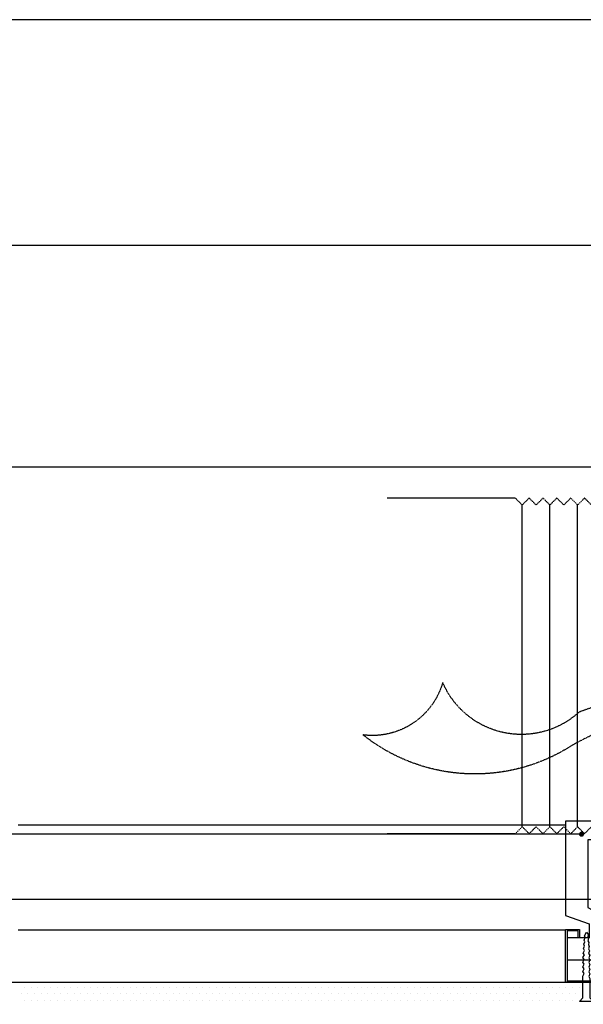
# Model space of a CAD drawing. Header units: millimetres. Extents: x -53 to 3023, y -53 to 2153.
# Tile 11 of 52: x 1186 to 1389, y 247 to 602. Entities that reach past the tile are written whole.
import ezdxf

# ---------------------------------------------------------------- set-up
doc = ezdxf.new("R2010")
doc.units = ezdxf.units.MM
doc.header["$LTSCALE"] = 5
doc.linetypes.add('DASH', pattern=[0.35, 0.25, -0.1])
doc.layers.get('Defpoints').update_dxf_attribs({"color": 8})
for name, color, linetype in [('8', 8, 'Continuous'), ('A-建筑-拆墙', 251, 'Continuous'), ('Q-立面-次粗线', 31, 'Continuous'), ('Q-立面-粗线', 30, 'Continuous'), ('T-图框', 151, 'Continuous')]:
    doc.layers.add(name, color=color, linetype=linetype)
doc.styles.get("Standard").update_dxf_attribs({"font": 'SimSun.ttf'})
doc.dimstyles.new('1', dxfattribs={"dimscale": 0, "dimtxt": 2.5, "dimasz": 1.5, "dimexe": 1, "dimexo": 0, "dimgap": 0.3, "dimtad": 1, "dimdec": 0, "dimzin": 0, "dimdsep": 46, "dimtxsty": 'Standard', "dimblk": 'ARCHTICK', "dimcen": 0.09, "dimclrd": 8, "dimclre": 8, "dimclrt": 4, "dimadec": 0, "dimazin": 0, "dimtfac": 1, "dimtdec": 0, "dimtix": 1, "dimtofl": 0, "dimtmove": 2, "dimatfit": 3, "dimldrblk": 'DOTSMALL', "dimfxl": 5, "dimfxlon": 1, "dimtolj": 1, "dimtzin": 0, "dimarcsym": 0})

# ---------------------------------------------------------------- blocks, each defined once
blk = doc.blocks.new('fdbghgh')
at = {"layer": 'Q-立面-次粗线', "color": 251, "linetype": 'DASH', "ltscale": 0.1}
for p, q in [((1241103.77, -180898.62), (1241057.58, -180898.62)), ((1241103.77, -180898.62), (1241106.27, -180901.12)), ((1241108.77, -180898.62), (1241106.27, -180901.12)), ((1241106.27, -180901.12), (1241106.29, -181017.12)), ((1241108.77, -180898.62), (1241111.27, -180901.12)), ((1241113.77, -180898.62), (1241111.27, -180901.12)), ((1241113.77, -180898.62), (1241116.26, -180901.12)), ((1241118.76, -180898.62), (1241116.26, -180901.12)), ((1241116.26, -180901.12), (1241116.28, -181017.12)), ((1241118.76, -180898.62), (1241121.26, -180901.12)), ((1241123.76, -180898.62), (1241121.26, -180901.12)), ((1241123.76, -180898.62), (1241126.25, -180901.12)), ((1241128.75, -180898.62), (1241126.25, -180901.12)), ((1241126.25, -180901.12), (1241126.27, -181017.12)), ((1241128.75, -180898.62), (1241131.25, -180901.12)), ((1241133.75, -180898.62), (1241131.25, -180901.12)), ((1241133.75, -180898.62), (1241136.25, -180901.12)), ((1241136.24, -180901.12), (1241136.27, -181017.12)), ((1241138.74, -180898.62), (1241136.25, -180901.12)), ((1241138.74, -180898.62), (1241141.24, -180901.12)), ((1241143.74, -180898.62), (1241141.24, -180901.12)), ((1241143.74, -180898.62), (1241146.24, -180901.12)), ((1241148.73, -180898.62), (1241146.24, -180901.12)), ((1241146.24, -180901.12), (1241146.26, -181017.12)), ((1241148.73, -180898.62), (1241151.23, -180901.12)), ((1241153.73, -180898.62), (1241151.23, -180901.12)), ((1241153.73, -180898.62), (1241156.23, -180901.12)), ((1241156.22, -180901.12), (1241156.25, -181017.12)), ((1241158.72, -180898.62), (1241156.23, -180901.12)), ((1241158.72, -180898.62), (1241161.22, -180901.12)), ((1241163.72, -180898.62), (1241161.22, -180901.12)), ((1241163.72, -180898.62), (1241166.22, -180901.12)), ((1241166.21, -180901.12), (1241166.24, -181017.12)), ((1241168.72, -180898.62), (1241166.22, -180901.12)), ((1241168.72, -180898.62), (1241171.21, -180901.12)), ((1241173.71, -180898.62), (1241171.21, -180901.12)), ((1241173.71, -180898.62), (1241176.21, -180901.12)), ((1241178.7, -180898.61), (1241176.2, -180901.11)), ((1241176.2, -180901.11), (1241176.23, -181017.12)), ((1241178.7, -180898.61), (1241181.2, -180901.11)), ((1241181.34, -180904.11), (1241181.34, -181014.11)), ((1241214.22, -180904.11), (1241214.22, -181014.11)), ((1241103.79, -181019.61), (1241106.28, -181017.11)), ((1241108.78, -181019.61), (1241106.28, -181017.11)), ((1241108.78, -181019.61), (1241111.28, -181017.11)), ((1241113.78, -181019.61), (1241111.28, -181017.11)), ((1241113.78, -181019.61), (1241116.27, -181017.11)), ((1241118.77, -181019.61), (1241116.27, -181017.11)), ((1241118.77, -181019.61), (1241121.27, -181017.11)), ((1241123.77, -181019.61), (1241121.27, -181017.11)), ((1241123.77, -181019.61), (1241126.27, -181017.11)), ((1241128.76, -181019.61), (1241126.27, -181017.11)), ((1241128.76, -181019.61), (1241131.26, -181017.11)), ((1241133.76, -181019.61), (1241131.26, -181017.11)), ((1241133.76, -181019.61), (1241136.26, -181017.11)), ((1241138.75, -181019.61), (1241136.26, -181017.11)), ((1241138.75, -181019.61), (1241141.25, -181017.11)), ((1241143.75, -181019.61), (1241141.25, -181017.11)), ((1241143.75, -181019.61), (1241146.25, -181017.11)), ((1241148.74, -181019.61), (1241146.25, -181017.11)), ((1241148.74, -181019.61), (1241151.24, -181017.11)), ((1241153.74, -181019.61), (1241151.24, -181017.11)), ((1241153.74, -181019.61), (1241156.24, -181017.11)), ((1241158.74, -181019.61), (1241156.24, -181017.11)), ((1241158.74, -181019.61), (1241161.23, -181017.11)), ((1241163.73, -181019.61), (1241161.23, -181017.11)), ((1241163.73, -181019.61), (1241166.23, -181017.11)), ((1241168.73, -181019.61), (1241166.23, -181017.11)), ((1241168.73, -181019.61), (1241171.22, -181017.11)), ((1241173.72, -181019.61), (1241171.22, -181017.11)), ((1241173.72, -181019.61), (1241176.22, -181017.11)), ((1241178.72, -181019.61), (1241176.22, -181017.11)), ((1241178.72, -181019.61), (1241181.22, -181017.11)), ((1241103.79, -181019.61), (1241057.58, -181019.61))]:
    blk.add_line(p, q, dxfattribs=at)
at = {"layer": 'Q-立面-次粗线'}
for points in [[(1241181.34, -180904.11), (1241181.34, -180901.11), (1241211.22, -180901.11), (1241211.22, -180884.11), (1241214.22, -180884.11), (1241214.22, -180904.11), (1241181.34, -180904.11)], [(1241181.34, -181014.11), (1241181.34, -181017.11), (1241211.22, -181017.11), (1241211.22, -181034.11), (1241214.22, -181034.11), (1241214.22, -181014.11), (1241181.34, -181014.11)]]:
    blk.add_lwpolyline(points, dxfattribs=at)
at = {"layer": 'Q-立面-次粗线', "color": 251, "linetype": 'DASH', "ltscale": 0.1}
for points in [[(1241192.48, -180908.93), (1241193.98, -180906.33), (1241211.3, -180916.33), (1241209.8, -180918.93)], [(1241192.48, -180927.09), (1241193.98, -180924.49), (1241211.3, -180934.49), (1241209.8, -180937.09)], [(1241192.48, -180945.24), (1241193.98, -180942.65), (1241211.3, -180952.65), (1241209.8, -180955.24)], [(1241192.48, -180963.4), (1241193.98, -180960.8), (1241211.3, -180970.8), (1241209.8, -180973.4)], [(1241192.48, -180981.56), (1241193.98, -180978.96), (1241211.3, -180988.96), (1241209.8, -180991.56)], [(1241192.48, -180999.72), (1241193.98, -180997.12), (1241211.3, -181007.12), (1241209.8, -181009.72)]]:
    blk.add_lwpolyline(points, close=True, dxfattribs=at)
at = {"layer": 'Q-立面-次粗线', "color": 136, "linetype": 'DASH', "ltscale": 0.1}
blk.add_lwpolyline([(1241230.84, -180918.96), (1241261.19, -180919.84), (1241240.77, -180942.96), (1241238.25, -180931.69, -0.234902), (1241126.92, -180942.57, 0.518211), (1241077.61, -180953.13, 0.369833), (1241048.88, -180934.22, -0.323496), (1241124.67, -180930.73, 0.26887), (1241237.07, -180929.07)], format="xyb", close=True, dxfattribs=at)
blk = doc.blocks.new('A$C09D450D1')
at = {"layer": '8'}
for p, q in [((-50, 24), (-50, 58)), ((-50, 58), (0, 58)), ((0, 58), (0, 24)), ((-42, 26.86), (-42, 51.32)), ((-42, 51.32), (-8, 51.32)), ((-8, 51.32), (-8, 26.86)), ((-36.5, 23.86), (-42, 26.86)), ((-8, 26.86), (-13.5, 23.86)), ((-41.5, 21), (-50, 24)), ((-36.5, 14), (-36.5, 23.86)), ((-13.5, 23.86), (-13.5, 14)), ((0, 24), (-8.5, 21)), ((-45, 19), (-50, 19)), ((-50, 19), (-50, 0)), ((-49.5, 0.5), (-49.5, 18.5)), ((-49.5, 18.5), (-45.5, 18.5)), ((-45.5, 18.5), (-45.5, 16)), ((-45, 16), (-45, 19)), ((-43.25, 16.67), (-42.51, 18)), ((-42.51, 18), (-41.88, 17.18)), ((-41.5, 16), (-41.5, 21)), ((-8.5, 21), (-8.5, 16)), ((-7.49, 18), (-8.12, 17.18)), ((-6.75, 16.67), (-7.49, 18)), ((0, 19), (-5, 19)), ((-5, 19), (-5, 16)), ((-4.5, 16), (-4.5, 18.5)), ((-4.5, 18.5), (-0.5, 18.5)), ((-0.5, 18.5), (-0.5, 0.5)), ((0, 0), (0, 19)), ((-49.5, 8), (-49.5, 16)), ((-49.5, 16), (-41.5, 16)), ((-45.5, 16), (-45, 16)), ((-43.43, 13.65), (-43.11, 14.51)), ((-43.32, 15.17), (-43, 16.03)), ((-43.11, 14.51), (-43.32, 15.17)), ((-43, 16.03), (-43.25, 16.67)), ((-41.88, 17.18), (-42.04, 16.38)), ((-42.04, 16.38), (-41.77, 15.74)), ((-41.77, 15.74), (-41.96, 14.93)), ((-41.96, 14.93), (-41.64, 14.31)), ((-41.64, 14.31), (-41.81, 13.51)), ((-8.5, 16), (-0.5, 16)), ((-8.04, 14.93), (-8.36, 14.31)), ((-8.36, 14.31), (-8.19, 13.51)), ((-7.96, 16.38), (-8.23, 15.74)), ((-8.23, 15.74), (-8.04, 14.93)), ((-8.12, 17.18), (-7.96, 16.38)), ((-7, 16.03), (-6.75, 16.67)), ((-6.68, 15.17), (-7, 16.03)), ((-6.89, 14.51), (-6.68, 15.17)), ((-6.57, 13.65), (-6.89, 14.51)), ((-5, 16), (-4.5, 16)), ((-0.5, 16), (-0.5, 8)), ((-43.69, 10.46), (-43.23, 11.43)), ((-43.58, 12.07), (-43.17, 13.01)), ((-43.23, 11.43), (-43.58, 12.07)), ((-43.17, 13.01), (-43.43, 13.65)), ((-41.81, 13.51), (-41.48, 12.85)), ((-41.48, 12.85), (-41.77, 11.96)), ((-41.77, 11.96), (-41.35, 11.31)), ((-41.35, 11.31), (-41.75, 10.35)), ((-13.5, 14), (-36.5, 14)), ((-8.23, 11.96), (-8.65, 11.31)), ((-8.65, 11.31), (-8.25, 10.35)), ((-8.19, 13.51), (-8.52, 12.85)), ((-8.52, 12.85), (-8.23, 11.96)), ((-6.83, 13.01), (-6.57, 13.65)), ((-6.42, 12.07), (-6.83, 13.01)), ((-6.77, 11.43), (-6.42, 12.07)), ((-6.31, 10.46), (-6.77, 11.43)), ((-0.5, 8), (-49.5, 8)), ((-43.76, 8.82), (-43.25, 9.79)), ((-43.35, 8.13), (-43.76, 8.82)), ((-43.76, 7.14), (-43.35, 8.13)), ((-43.35, 6.44), (-43.76, 7.14)), ((-43.25, 9.79), (-43.69, 10.46)), ((-41.75, 10.35), (-41.26, 9.67)), ((-41.26, 8), (-41.68, 7.04)), ((-41.26, 9.67), (-41.66, 8.7)), ((-41.66, 8.7), (-41.26, 8)), ((-8.25, 10.35), (-8.74, 9.67)), ((-8.74, 9.67), (-8.34, 8.7)), ((-8.34, 8.7), (-8.74, 8)), ((-8.74, 8), (-8.32, 7.04)), ((-6.75, 9.79), (-6.31, 10.46)), ((-6.24, 8.82), (-6.75, 9.79)), ((-6.65, 8.13), (-6.24, 8.82)), ((-6.24, 7.14), (-6.65, 8.13)), ((-6.65, 6.44), (-6.24, 7.14)), ((-43.76, 5.47), (-43.35, 6.44)), ((-43.35, 4.77), (-43.76, 5.47)), ((-43.76, 3.8), (-43.35, 4.77)), ((-43.35, 3.1), (-43.76, 3.8)), ((-41.68, 7.04), (-41.26, 6.33)), ((-41.26, 6.33), (-41.68, 5.37)), ((-41.68, 5.37), (-41.26, 4.67)), ((-41.26, 4.67), (-41.68, 3.7)), ((-41.68, 3.7), (-41.26, 2.99)), ((-8.32, 7.04), (-8.74, 6.33)), ((-8.74, 6.33), (-8.32, 5.37)), ((-8.32, 5.37), (-8.74, 4.67)), ((-8.74, 4.67), (-8.32, 3.7)), ((-8.32, 3.7), (-8.74, 2.99)), ((-6.24, 5.47), (-6.65, 6.44)), ((-6.65, 4.77), (-6.24, 5.47)), ((-6.24, 3.8), (-6.65, 4.77)), ((-6.65, 3.1), (-6.24, 3.8)), ((-50, 0), (-37, 0)), ((-37.08, 0.5), (-49.5, 0.5)), ((-43.76, 2.14), (-43.35, 3.1)), ((-43.76, 2.14), (-43.76, 2.14)), ((-43.76, -5.63), (-43.76, 2.14)), ((-41.26, 2.99), (-41.68, 2.06)), ((-41.68, 2.06), (-41.26, 1.33)), ((-41.26, 1.33), (-41.26, -5.63)), ((-34, 1.53), (-37.08, 0.5)), ((-37, 0), (-34, 1)), ((-31, 0.53), (-34, 1.53)), ((-34, 1), (-31, 0)), ((-28, 1.53), (-31, 0.53)), ((-31, 0), (-28, 1)), ((-25, 0.53), (-28, 1.53)), ((-28, 1), (-25, 0)), ((-22, 1.53), (-25, 0.53)), ((-25, 0), (-22, 1)), ((-19, 0.53), (-22, 1.53)), ((-22, 1), (-19, 0)), ((-16, 1.53), (-19, 0.53)), ((-19, 0), (-16, 1)), ((-12.92, 0.5), (-16, 1.53)), ((-16, 1), (-13, 0)), ((-13, 0), (0, 0)), ((-0.5, 0.5), (-12.92, 0.5)), ((-8.74, 2.99), (-8.32, 2.06)), ((-8.32, 2.06), (-8.74, 1.33)), ((-8.74, 1.33), (-8.74, -5.63)), ((-6.24, 2.14), (-6.65, 3.1)), ((-6.24, 2.14), (-6.24, 2.14)), ((-6.24, -5.63), (-6.24, 2.14)), ((-45.01, -7), (-43.76, -5.63)), ((-40.01, -7), (-45.01, -7)), ((-41.26, -5.63), (-40.01, -7)), ((-8.74, -5.63), (-9.99, -7)), ((-9.99, -7), (-4.99, -7)), ((-4.99, -7), (-6.24, -5.63))]:
    blk.add_line(p, q, dxfattribs=at)
blk = doc.blocks.new('*E57')
at = {"layer": '8'}
for p, q in [((54.5, 12.743, 0), (94, 12.743, 0)), ((94, 5.15, 0), (54.5, 5.15, 0))]:
    blk.add_line(p, q, dxfattribs=at)
at = {"layer": '8', "extrusion": (0, 0, -1), "xscale": 0.1999999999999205, "yscale": 0.1999999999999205, "zscale": -0.1999999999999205}
blk.add_blockref('A$C09D450D1', (-94, 1.4, 0), dxfattribs=at)
blk = doc.blocks.new('_ArchTick')
at = {"color": 0, "linetype": 'ByBlock', "const_width": 0.15}
blk.add_lwpolyline([(-0.5, -0.5), (0.5, 0.5)], dxfattribs=at)
blk = doc.blocks.new('0')
at = {"layer": 'Defpoints', "linetype": 'Continuous'}
blk.add_lwpolyline([(-535331.891, 505069.966), (-534912.834, 505069.966), (-534912.834, 505158.837), (-535331.891, 505158.837)], close=True, dxfattribs=at)
at = {"layer": 'Q-立面-次粗线', "ltscale": 0.2}
for p, q in [((-535256.874, 505089.453, 1.379), (-535057.674, 505089.453, 1.379)), ((-535154.159, 505089.082, 1.379), (-535154.159, 505089.082, 1.379)), ((-535153.683, 505089.082, 1.379), (-535153.683, 505089.082, 1.379)), ((-535153.207, 505089.082, 1.379), (-535153.207, 505089.082, 1.379)), ((-535152.73, 505089.082, 1.379), (-535152.73, 505089.082, 1.379)), ((-535152.254, 505089.082, 1.379), (-535152.254, 505089.082, 1.379)), ((-535151.778, 505089.082, 1.379), (-535151.778, 505089.082, 1.379)), ((-535151.302, 505089.082, 1.379), (-535151.302, 505089.082, 1.379)), ((-535150.825, 505089.082, 1.379), (-535150.825, 505089.082, 1.379)), ((-535150.349, 505089.082, 1.379), (-535150.349, 505089.082, 1.379)), ((-535149.873, 505089.082, 1.379), (-535149.873, 505089.082, 1.379)), ((-535149.397, 505089.082, 1.379), (-535149.397, 505089.082, 1.379)), ((-535148.92, 505089.082, 1.379), (-535148.92, 505089.082, 1.379)), ((-535148.444, 505089.082, 1.379), (-535148.444, 505089.082, 1.379)), ((-535147.968, 505089.082, 1.379), (-535147.968, 505089.082, 1.379)), ((-535147.492, 505089.082, 1.379), (-535147.492, 505089.082, 1.379)), ((-535147.015, 505089.082, 1.379), (-535147.015, 505089.082, 1.379)), ((-535146.539, 505089.082, 1.379), (-535146.539, 505089.082, 1.379)), ((-535146.063, 505089.082, 1.379), (-535146.063, 505089.082, 1.379)), ((-535145.587, 505089.082, 1.379), (-535145.587, 505089.082, 1.379)), ((-535145.11, 505089.082, 1.379), (-535145.11, 505089.082, 1.379)), ((-535144.634, 505089.082, 1.379), (-535144.634, 505089.082, 1.379)), ((-535144.158, 505089.082, 1.379), (-535144.158, 505089.082, 1.379)), ((-535143.682, 505089.082, 1.379), (-535143.682, 505089.082, 1.379)), ((-535143.205, 505089.082, 1.379), (-535143.205, 505089.082, 1.379)), ((-535142.729, 505089.082, 1.379), (-535142.729, 505089.082, 1.379)), ((-535142.253, 505089.082, 1.379), (-535142.253, 505089.082, 1.379)), ((-535141.777, 505089.082, 1.379), (-535141.777, 505089.082, 1.379)), ((-535141.3, 505089.082, 1.379), (-535141.3, 505089.082, 1.379)), ((-535140.824, 505089.082, 1.379), (-535140.824, 505089.082, 1.379)), ((-535140.348, 505089.082, 1.379), (-535140.348, 505089.082, 1.379)), ((-535139.872, 505089.082, 1.379), (-535139.872, 505089.082, 1.379)), ((-535139.395, 505089.082, 1.379), (-535139.395, 505089.082, 1.379)), ((-535138.919, 505089.082, 1.379), (-535138.919, 505089.082, 1.379)), ((-535138.443, 505089.082, 1.379), (-535138.443, 505089.082, 1.379)), ((-535137.967, 505089.082, 1.379), (-535137.967, 505089.082, 1.379)), ((-535137.49, 505089.082, 1.379), (-535137.49, 505089.082, 1.379)), ((-535137.014, 505089.082, 1.379), (-535137.014, 505089.082, 1.379)), ((-535136.538, 505089.082, 1.379), (-535136.538, 505089.082, 1.379)), ((-535136.062, 505089.082, 1.379), (-535136.062, 505089.082, 1.379)), ((-535135.585, 505089.082, 1.379), (-535135.585, 505089.082, 1.379)), ((-535135.109, 505089.082, 1.379), (-535135.109, 505089.082, 1.379)), ((-535134.633, 505089.082, 1.379), (-535134.633, 505089.082, 1.379)), ((-535134.157, 505089.082, 1.379), (-535134.157, 505089.082, 1.379)), ((-535133.68, 505089.082, 1.379), (-535133.68, 505089.082, 1.379)), ((-535133.204, 505089.082, 1.379), (-535133.204, 505089.082, 1.379)), ((-535132.728, 505089.082, 1.379), (-535132.728, 505089.082, 1.379)), ((-535132.252, 505089.082, 1.379), (-535132.252, 505089.082, 1.379)), ((-535131.775, 505089.082, 1.379), (-535131.775, 505089.082, 1.379)), ((-535131.299, 505089.082, 1.379), (-535131.299, 505089.082, 1.379)), ((-535130.823, 505089.082, 1.379), (-535130.823, 505089.082, 1.379)), ((-535130.347, 505089.082, 1.379), (-535130.347, 505089.082, 1.379)), ((-535129.87, 505089.082, 1.379), (-535129.87, 505089.082, 1.379)), ((-535129.394, 505089.082, 1.379), (-535129.394, 505089.082, 1.379)), ((-535128.918, 505089.082, 1.379), (-535128.918, 505089.082, 1.379)), ((-535128.442, 505089.082, 1.379), (-535128.442, 505089.082, 1.379)), ((-535127.965, 505089.082, 1.379), (-535127.965, 505089.082, 1.379)), ((-535127.489, 505089.082, 1.379), (-535127.489, 505089.082, 1.379)), ((-535127.013, 505089.082, 1.379), (-535127.013, 505089.082, 1.379)), ((-535126.537, 505089.082, 1.379), (-535126.537, 505089.082, 1.379)), ((-535126.06, 505089.082, 1.379), (-535126.06, 505089.082, 1.379)), ((-535125.584, 505089.082, 1.379), (-535125.584, 505089.082, 1.379)), ((-535125.108, 505089.082, 1.379), (-535125.108, 505089.082, 1.379)), ((-535124.632, 505089.082, 1.379), (-535124.632, 505089.082, 1.379)), ((-535124.155, 505089.082, 1.379), (-535124.155, 505089.082, 1.379)), ((-535123.679, 505089.082, 1.379), (-535123.679, 505089.082, 1.379)), ((-535123.203, 505089.082, 1.379), (-535123.203, 505089.082, 1.379)), ((-535122.727, 505089.082, 1.379), (-535122.727, 505089.082, 1.379)), ((-535122.25, 505089.082, 1.379), (-535122.25, 505089.082, 1.379)), ((-535121.774, 505089.082, 1.379), (-535121.774, 505089.082, 1.379)), ((-535121.298, 505089.082, 1.379), (-535121.298, 505089.082, 1.379)), ((-535120.822, 505089.082, 1.379), (-535120.822, 505089.082, 1.379)), ((-535120.345, 505089.082, 1.379), (-535120.345, 505089.082, 1.379)), ((-535119.869, 505089.082, 1.379), (-535119.869, 505089.082, 1.379)), ((-535119.393, 505089.082, 1.379), (-535119.393, 505089.082, 1.379)), ((-535118.917, 505089.082, 1.379), (-535118.917, 505089.082, 1.379)), ((-535118.44, 505089.082, 1.379), (-535118.44, 505089.082, 1.379)), ((-535117.964, 505089.082, 1.379), (-535117.964, 505089.082, 1.379)), ((-535117.488, 505089.082, 1.379), (-535117.488, 505089.082, 1.379)), ((-535117.012, 505089.082, 1.379), (-535117.012, 505089.082, 1.379)), ((-535116.535, 505089.082, 1.379), (-535116.535, 505089.082, 1.379)), ((-535116.059, 505089.082, 1.379), (-535116.059, 505089.082, 1.379)), ((-535115.583, 505089.082, 1.379), (-535115.583, 505089.082, 1.379)), ((-535115.107, 505089.082, 1.379), (-535115.107, 505089.082, 1.379)), ((-535114.63, 505089.082, 1.379), (-535114.63, 505089.082, 1.379)), ((-535114.154, 505089.082, 1.379), (-535114.154, 505089.082, 1.379)), ((-535154.397, 505088.605, 1.379), (-535154.397, 505088.605, 1.379)), ((-535153.921, 505088.605, 1.379), (-535153.921, 505088.605, 1.379)), ((-535153.445, 505088.605, 1.379), (-535153.445, 505088.605, 1.379)), ((-535152.969, 505088.605, 1.379), (-535152.969, 505088.605, 1.379)), ((-535152.492, 505088.605, 1.379), (-535152.492, 505088.605, 1.379)), ((-535152.016, 505088.605, 1.379), (-535152.016, 505088.605, 1.379)), ((-535151.54, 505088.605, 1.379), (-535151.54, 505088.605, 1.379)), ((-535151.064, 505088.605, 1.379), (-535151.064, 505088.605, 1.379)), ((-535150.587, 505088.605, 1.379), (-535150.587, 505088.605, 1.379)), ((-535150.111, 505088.605, 1.379), (-535150.111, 505088.605, 1.379)), ((-535149.635, 505088.605, 1.379), (-535149.635, 505088.605, 1.379)), ((-535149.159, 505088.605, 1.379), (-535149.159, 505088.605, 1.379)), ((-535148.682, 505088.605, 1.379), (-535148.682, 505088.605, 1.379)), ((-535148.206, 505088.605, 1.379), (-535148.206, 505088.605, 1.379)), ((-535147.73, 505088.605, 1.379), (-535147.73, 505088.605, 1.379)), ((-535147.254, 505088.605, 1.379), (-535147.254, 505088.605, 1.379)), ((-535146.777, 505088.605, 1.379), (-535146.777, 505088.605, 1.379)), ((-535146.301, 505088.605, 1.379), (-535146.301, 505088.605, 1.379)), ((-535145.825, 505088.605, 1.379), (-535145.825, 505088.605, 1.379)), ((-535145.349, 505088.605, 1.379), (-535145.349, 505088.605, 1.379)), ((-535144.872, 505088.605, 1.379), (-535144.872, 505088.605, 1.379)), ((-535144.396, 505088.605, 1.379), (-535144.396, 505088.605, 1.379)), ((-535143.92, 505088.605, 1.379), (-535143.92, 505088.605, 1.379)), ((-535143.444, 505088.605, 1.379), (-535143.444, 505088.605, 1.379)), ((-535142.967, 505088.605, 1.379), (-535142.967, 505088.605, 1.379)), ((-535142.491, 505088.605, 1.379), (-535142.491, 505088.605, 1.379)), ((-535142.015, 505088.605, 1.379), (-535142.015, 505088.605, 1.379)), ((-535141.539, 505088.605, 1.379), (-535141.539, 505088.605, 1.379)), ((-535141.062, 505088.605, 1.379), (-535141.062, 505088.605, 1.379)), ((-535140.586, 505088.605, 1.379), (-535140.586, 505088.605, 1.379)), ((-535140.11, 505088.605, 1.379), (-535140.11, 505088.605, 1.379)), ((-535139.634, 505088.605, 1.379), (-535139.634, 505088.605, 1.379)), ((-535139.157, 505088.605, 1.379), (-535139.157, 505088.605, 1.379)), ((-535138.681, 505088.605, 1.379), (-535138.681, 505088.605, 1.379)), ((-535138.205, 505088.605, 1.379), (-535138.205, 505088.605, 1.379)), ((-535137.729, 505088.605, 1.379), (-535137.729, 505088.605, 1.379)), ((-535137.252, 505088.605, 1.379), (-535137.252, 505088.605, 1.379)), ((-535136.776, 505088.605, 1.379), (-535136.776, 505088.605, 1.379)), ((-535136.3, 505088.605, 1.379), (-535136.3, 505088.605, 1.379)), ((-535135.824, 505088.605, 1.379), (-535135.824, 505088.605, 1.379)), ((-535135.347, 505088.605, 1.379), (-535135.347, 505088.605, 1.379)), ((-535134.871, 505088.605, 1.379), (-535134.871, 505088.605, 1.379)), ((-535134.395, 505088.605, 1.379), (-535134.395, 505088.605, 1.379)), ((-535133.919, 505088.605, 1.379), (-535133.919, 505088.605, 1.379)), ((-535133.442, 505088.605, 1.379), (-535133.442, 505088.605, 1.379)), ((-535132.966, 505088.605, 1.379), (-535132.966, 505088.605, 1.379)), ((-535132.49, 505088.605, 1.379), (-535132.49, 505088.605, 1.379)), ((-535132.014, 505088.605, 1.379), (-535132.014, 505088.605, 1.379)), ((-535131.537, 505088.605, 1.379), (-535131.537, 505088.605, 1.379)), ((-535131.061, 505088.605, 1.379), (-535131.061, 505088.605, 1.379)), ((-535130.585, 505088.605, 1.379), (-535130.585, 505088.605, 1.379)), ((-535130.109, 505088.605, 1.379), (-535130.109, 505088.605, 1.379)), ((-535129.632, 505088.605, 1.379), (-535129.632, 505088.605, 1.379)), ((-535129.156, 505088.605, 1.379), (-535129.156, 505088.605, 1.379)), ((-535128.68, 505088.605, 1.379), (-535128.68, 505088.605, 1.379)), ((-535128.204, 505088.605, 1.379), (-535128.204, 505088.605, 1.379)), ((-535127.727, 505088.605, 1.379), (-535127.727, 505088.605, 1.379)), ((-535127.251, 505088.605, 1.379), (-535127.251, 505088.605, 1.379)), ((-535126.775, 505088.605, 1.379), (-535126.775, 505088.605, 1.379)), ((-535126.299, 505088.605, 1.379), (-535126.299, 505088.605, 1.379)), ((-535125.822, 505088.605, 1.379), (-535125.822, 505088.605, 1.379)), ((-535125.346, 505088.605, 1.379), (-535125.346, 505088.605, 1.379)), ((-535124.87, 505088.605, 1.379), (-535124.87, 505088.605, 1.379)), ((-535124.394, 505088.605, 1.379), (-535124.394, 505088.605, 1.379)), ((-535123.917, 505088.605, 1.379), (-535123.917, 505088.605, 1.379)), ((-535123.441, 505088.605, 1.379), (-535123.441, 505088.605, 1.379)), ((-535122.965, 505088.605, 1.379), (-535122.965, 505088.605, 1.379)), ((-535122.489, 505088.605, 1.379), (-535122.489, 505088.605, 1.379)), ((-535122.012, 505088.605, 1.379), (-535122.012, 505088.605, 1.379)), ((-535121.536, 505088.605, 1.379), (-535121.536, 505088.605, 1.379)), ((-535121.06, 505088.605, 1.379), (-535121.06, 505088.605, 1.379)), ((-535120.584, 505088.605, 1.379), (-535120.584, 505088.605, 1.379)), ((-535120.107, 505088.605, 1.379), (-535120.107, 505088.605, 1.379)), ((-535119.631, 505088.605, 1.379), (-535119.631, 505088.605, 1.379)), ((-535119.155, 505088.605, 1.379), (-535119.155, 505088.605, 1.379)), ((-535118.679, 505088.605, 1.379), (-535118.679, 505088.605, 1.379)), ((-535118.202, 505088.605, 1.379), (-535118.202, 505088.605, 1.379)), ((-535117.726, 505088.605, 1.379), (-535117.726, 505088.605, 1.379)), ((-535117.25, 505088.605, 1.379), (-535117.25, 505088.605, 1.379)), ((-535116.774, 505088.605, 1.379), (-535116.774, 505088.605, 1.379)), ((-535116.297, 505088.605, 1.379), (-535116.297, 505088.605, 1.379)), ((-535115.821, 505088.605, 1.379), (-535115.821, 505088.605, 1.379)), ((-535115.345, 505088.605, 1.379), (-535115.345, 505088.605, 1.379)), ((-535114.869, 505088.605, 1.379), (-535114.869, 505088.605, 1.379)), ((-535114.392, 505088.605, 1.379), (-535114.392, 505088.605, 1.379)), ((-535113.916, 505088.605, 1.379), (-535113.916, 505088.605, 1.379)), ((-535154.159, 505088.129, 1.379), (-535154.159, 505088.129, 1.379)), ((-535153.683, 505088.129, 1.379), (-535153.683, 505088.129, 1.379)), ((-535153.207, 505088.129, 1.379), (-535153.207, 505088.129, 1.379)), ((-535152.73, 505088.129, 1.379), (-535152.73, 505088.129, 1.379)), ((-535152.254, 505088.129, 1.379), (-535152.254, 505088.129, 1.379)), ((-535151.778, 505088.129, 1.379), (-535151.778, 505088.129, 1.379)), ((-535151.302, 505088.129, 1.379), (-535151.302, 505088.129, 1.379)), ((-535150.825, 505088.129, 1.379), (-535150.825, 505088.129, 1.379)), ((-535150.349, 505088.129, 1.379), (-535150.349, 505088.129, 1.379)), ((-535149.873, 505088.129, 1.379), (-535149.873, 505088.129, 1.379)), ((-535149.397, 505088.129, 1.379), (-535149.397, 505088.129, 1.379)), ((-535148.92, 505088.129, 1.379), (-535148.92, 505088.129, 1.379)), ((-535148.444, 505088.129, 1.379), (-535148.444, 505088.129, 1.379)), ((-535147.968, 505088.129, 1.379), (-535147.968, 505088.129, 1.379)), ((-535147.492, 505088.129, 1.379), (-535147.492, 505088.129, 1.379)), ((-535147.015, 505088.129, 1.379), (-535147.015, 505088.129, 1.379)), ((-535146.539, 505088.129, 1.379), (-535146.539, 505088.129, 1.379)), ((-535146.063, 505088.129, 1.379), (-535146.063, 505088.129, 1.379)), ((-535145.587, 505088.129, 1.379), (-535145.587, 505088.129, 1.379)), ((-535145.11, 505088.129, 1.379), (-535145.11, 505088.129, 1.379)), ((-535144.634, 505088.129, 1.379), (-535144.634, 505088.129, 1.379)), ((-535144.158, 505088.129, 1.379), (-535144.158, 505088.129, 1.379)), ((-535143.682, 505088.129, 1.379), (-535143.682, 505088.129, 1.379)), ((-535143.205, 505088.129, 1.379), (-535143.205, 505088.129, 1.379)), ((-535142.729, 505088.129, 1.379), (-535142.729, 505088.129, 1.379)), ((-535142.253, 505088.129, 1.379), (-535142.253, 505088.129, 1.379)), ((-535141.777, 505088.129, 1.379), (-535141.777, 505088.129, 1.379)), ((-535141.3, 505088.129, 1.379), (-535141.3, 505088.129, 1.379)), ((-535140.824, 505088.129, 1.379), (-535140.824, 505088.129, 1.379)), ((-535140.348, 505088.129, 1.379), (-535140.348, 505088.129, 1.379)), ((-535139.872, 505088.129, 1.379), (-535139.872, 505088.129, 1.379)), ((-535139.395, 505088.129, 1.379), (-535139.395, 505088.129, 1.379)), ((-535138.919, 505088.129, 1.379), (-535138.919, 505088.129, 1.379)), ((-535138.443, 505088.129, 1.379), (-535138.443, 505088.129, 1.379)), ((-535137.967, 505088.129, 1.379), (-535137.967, 505088.129, 1.379)), ((-535137.49, 505088.129, 1.379), (-535137.49, 505088.129, 1.379)), ((-535137.014, 505088.129, 1.379), (-535137.014, 505088.129, 1.379)), ((-535136.538, 505088.129, 1.379), (-535136.538, 505088.129, 1.379)), ((-535136.062, 505088.129, 1.379), (-535136.062, 505088.129, 1.379)), ((-535135.585, 505088.129, 1.379), (-535135.585, 505088.129, 1.379)), ((-535135.109, 505088.129, 1.379), (-535135.109, 505088.129, 1.379)), ((-535134.633, 505088.129, 1.379), (-535134.633, 505088.129, 1.379)), ((-535134.157, 505088.129, 1.379), (-535134.157, 505088.129, 1.379)), ((-535133.68, 505088.129, 1.379), (-535133.68, 505088.129, 1.379)), ((-535133.204, 505088.129, 1.379), (-535133.204, 505088.129, 1.379)), ((-535132.728, 505088.129, 1.379), (-535132.728, 505088.129, 1.379)), ((-535132.252, 505088.129, 1.379), (-535132.252, 505088.129, 1.379)), ((-535131.775, 505088.129, 1.379), (-535131.775, 505088.129, 1.379)), ((-535131.299, 505088.129, 1.379), (-535131.299, 505088.129, 1.379)), ((-535130.823, 505088.129, 1.379), (-535130.823, 505088.129, 1.379)), ((-535130.347, 505088.129, 1.379), (-535130.347, 505088.129, 1.379)), ((-535129.87, 505088.129, 1.379), (-535129.87, 505088.129, 1.379)), ((-535129.394, 505088.129, 1.379), (-535129.394, 505088.129, 1.379)), ((-535128.918, 505088.129, 1.379), (-535128.918, 505088.129, 1.379)), ((-535128.442, 505088.129, 1.379), (-535128.442, 505088.129, 1.379)), ((-535127.965, 505088.129, 1.379), (-535127.965, 505088.129, 1.379)), ((-535127.489, 505088.129, 1.379), (-535127.489, 505088.129, 1.379)), ((-535127.013, 505088.129, 1.379), (-535127.013, 505088.129, 1.379)), ((-535126.537, 505088.129, 1.379), (-535126.537, 505088.129, 1.379)), ((-535126.06, 505088.129, 1.379), (-535126.06, 505088.129, 1.379)), ((-535125.584, 505088.129, 1.379), (-535125.584, 505088.129, 1.379)), ((-535125.108, 505088.129, 1.379), (-535125.108, 505088.129, 1.379)), ((-535124.632, 505088.129, 1.379), (-535124.632, 505088.129, 1.379)), ((-535124.155, 505088.129, 1.379), (-535124.155, 505088.129, 1.379)), ((-535123.679, 505088.129, 1.379), (-535123.679, 505088.129, 1.379)), ((-535123.203, 505088.129, 1.379), (-535123.203, 505088.129, 1.379)), ((-535122.727, 505088.129, 1.379), (-535122.727, 505088.129, 1.379)), ((-535122.25, 505088.129, 1.379), (-535122.25, 505088.129, 1.379)), ((-535121.774, 505088.129, 1.379), (-535121.774, 505088.129, 1.379)), ((-535121.298, 505088.129, 1.379), (-535121.298, 505088.129, 1.379)), ((-535120.822, 505088.129, 1.379), (-535120.822, 505088.129, 1.379)), ((-535120.345, 505088.129, 1.379), (-535120.345, 505088.129, 1.379)), ((-535119.869, 505088.129, 1.379), (-535119.869, 505088.129, 1.379)), ((-535119.393, 505088.129, 1.379), (-535119.393, 505088.129, 1.379)), ((-535118.917, 505088.129, 1.379), (-535118.917, 505088.129, 1.379)), ((-535118.44, 505088.129, 1.379), (-535118.44, 505088.129, 1.379)), ((-535117.964, 505088.129, 1.379), (-535117.964, 505088.129, 1.379)), ((-535117.488, 505088.129, 1.379), (-535117.488, 505088.129, 1.379)), ((-535117.012, 505088.129, 1.379), (-535117.012, 505088.129, 1.379)), ((-535116.535, 505088.129, 1.379), (-535116.535, 505088.129, 1.379)), ((-535116.059, 505088.129, 1.379), (-535116.059, 505088.129, 1.379)), ((-535115.583, 505088.129, 1.379), (-535115.583, 505088.129, 1.379)), ((-535115.107, 505088.129, 1.379), (-535115.107, 505088.129, 1.379)), ((-535114.63, 505088.129, 1.379), (-535114.63, 505088.129, 1.379)), ((-535114.154, 505088.129, 1.379), (-535114.154, 505088.129, 1.379))]:
    blk.add_line(p, q, dxfattribs=at)
at = {"layer": 'Q-立面-粗线', "linetype": 'DASH', "ltscale": 5}
blk.add_lwpolyline([(-535331.891, 505069.966), (-534912.834, 505069.966), (-534912.834, 505158.837), (-535331.891, 505158.837)], close=True, dxfattribs=at)
at = {"layer": '8', "ltscale": 0.2}
blk.add_blockref('*E57', (-535209.13, 505088.056, 1.379), dxfattribs=at)
at = {"layer": 'T-图框', "ltscale": 0.2, "xscale": -0.1999999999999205, "yscale": 0.1999999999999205, "zscale": 0.1999999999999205, "rotation": 180}
blk.add_blockref('fdbghgh', (-783339.517, 468920.43, 1.379), dxfattribs=at)
at = {"layer": 'A-建筑-拆墙'}
for points in [[(-535107.158, 505142.556), (-535195.738, 505142.556)], [(-535101.382, 505126.568), (-535195.738, 505126.568)], [(-535113.984, 505100.114), (-535195.738, 505100.114)], [(-535097.572, 505095.411), (-535185.499, 505095.411)]]:
    blk.add_leader(points, dimstyle='1', override={"dimscale": 0.487633, "dimasz": 0.75, "dimtad": 0, "dimldrblk": 'Dot'}, dxfattribs=at)

msp = doc.modelspace()

# ---------------------------------------------------------------- block references
at = {"xscale": 5, "yscale": 5, "zscale": 5}
msp.add_blockref('0', (2676958.21, -2525192.55), dxfattribs=at)

doc.saveas('drawing.dxf')
